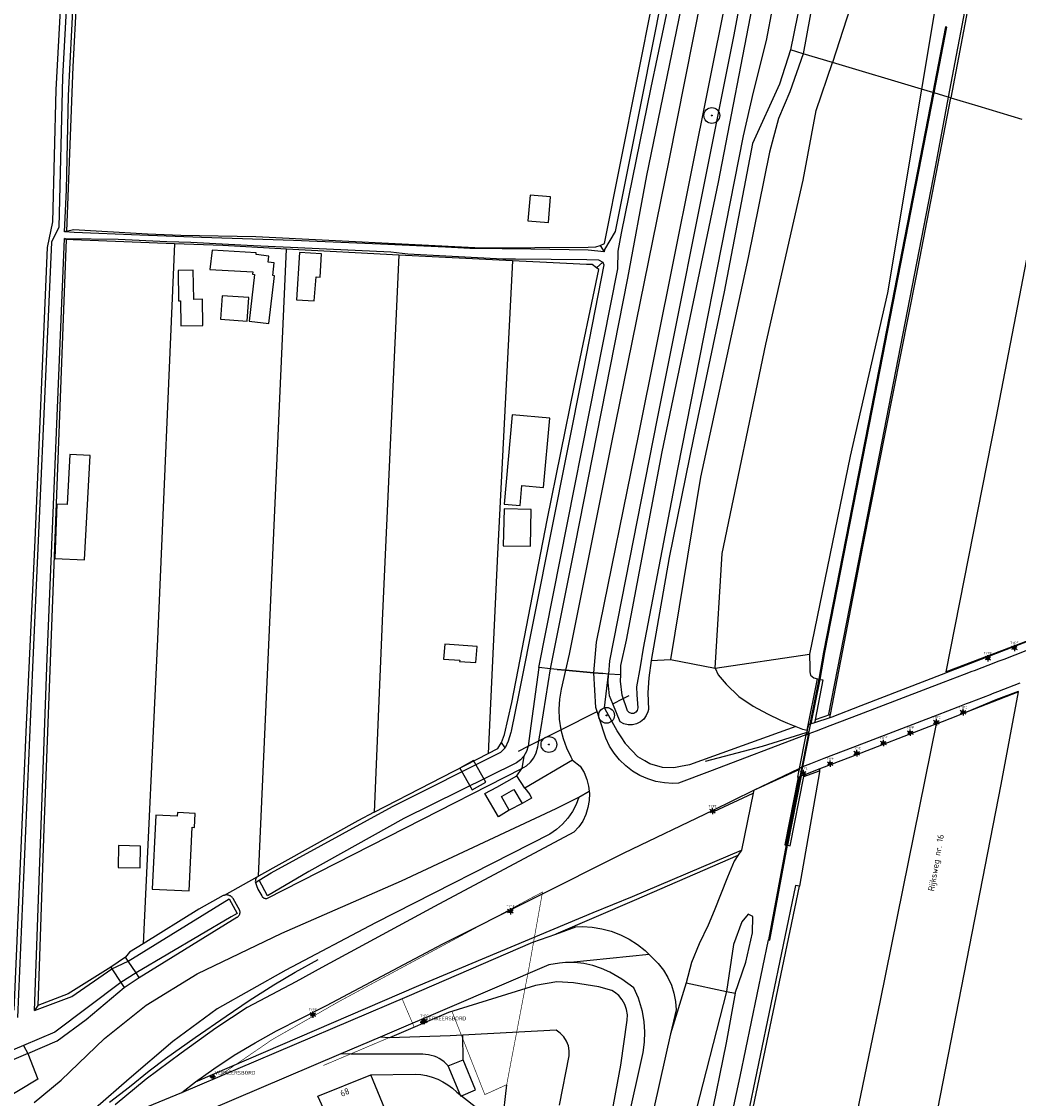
# Model space of a CAD drawing. Header units: metres. Extents: x 102000 to 105000, y 414600 to 420766.
# Tile 188 of 206: x 103741 to 103899, y 419665 to 419836. Entities that reach past the tile are written whole.
import ezdxf
from ezdxf.enums import TextEntityAlignment as Align

# ---------------------------------------------------------------- set-up
doc = ezdxf.new("R2010")
doc.units = ezdxf.units.M
doc.layers.get('0').update_dxf_attribs({"color": 8})
doc.layers.add('00-Ontwerp DKIV', color=8, linetype='Continuous', lineweight=0)
doc.styles.add('MtXpl_NLCS-ISO', font='NLCS-ISO.ttf')
doc.styles.add('NLCS-ISO', font='NLCS-ISO.ttf')

msp = doc.modelspace()

# ---------------------------------------------------------------- hatches: boundary and pattern name
at = {"ltscale": 0.1}
h = msp.add_hatch(color=256, dxfattribs=at)
edge = h.paths.add_edge_path()
edge.add_arc((103850.35, 419820.7), 0.075, 0, 360)
h = msp.add_hatch(color=256, dxfattribs=at)
edge = h.paths.add_edge_path()
edge.add_arc((103833.71, 419725.84), 0.075, 0, 360)
h = msp.add_hatch(color=256, dxfattribs=at)
edge = h.paths.add_edge_path()
edge.add_arc((103824.59, 419721.23), 0.075, 0, 360)

# ---------------------------------------------------------------- linework, layer by layer
at = {"transparency": 33554687}
for p, q in [((103746.65, 419824.74), (103752.55, 419936.89)), ((103750.74, 419883.9), (103747.66, 419826.76)), ((103838.83, 419770.3), (103861.71, 419884.37)), ((103748.61, 419823.84), (103751.63, 419882.65)), ((103751.35, 419866.76), (103749.27, 419828.42)), ((103846.95, 419862.38), (103839.34, 419823.71)), ((103853.2, 419862.07), (103843.54, 419813.57)), ((103851.39, 419810.16), (103861.66, 419863.23)), ((103840.77, 419825.13), (103847.29, 419856.01)), ((103888.39, 419854.11), (103883.55, 419824.88)), ((103892.86, 419850.74), (103887.76, 419823.62)), ((103840.08, 419811.2), (103847.32, 419846.37)), ((103867.91, 419847.17), (103864.81, 419830.48)), ((103833.38, 419800.44), (103841.89, 419843.11)), ((103855.47, 419842.28), (103853.77, 419833.19)), ((103864.83, 419841.1), (103862.8, 419831.09)), ((103873.23, 419840.77), (103869.43, 419829.1)), ((103859.98, 419837.82), (103858.95, 419832.58)), ((103890.96, 419838.18), (103888.15, 419823.51)), ((103887.32, 419834.73), (103885.33, 419824.35)), ((103885.43, 419824.32), (103887.4, 419834.6)), ((103885.51, 419824.29), (103887.51, 419834.69)), ((103887.51, 419834.69), (103887.32, 419834.73)), ((103853.77, 419833.19), (103851.24, 419820.52)), ((103858.95, 419832.58), (103856.9, 419824.37)), ((103862.8, 419831.09), (103861.07, 419825.64)), ((103864.81, 419830.48), (103862.8, 419831.09)), ((103864.81, 419830.48), (103862.71, 419824.45)), ((103869.43, 419829.1), (103864.81, 419830.48)), ((103749.27, 419828.42), (103748.29, 419802.43)), ((103866.85, 419821.51), (103869.43, 419829.1)), ((103883.55, 419824.88), (103869.43, 419829.1)), ((103747.66, 419826.76), (103747.06, 419803.06)), ((103746.11, 419803.9), (103746.65, 419824.74)), ((103836.07, 419802.1), (103840.77, 419825.13)), ((103856.9, 419824.37), (103855.34, 419817.47)), ((103861.07, 419825.64), (103856.8, 419816.28)), ((103862.71, 419824.45), (103860.93, 419820.21)), ((103885.33, 419824.35), (103875.56, 419774.32)), ((103875.75, 419774.27), (103885.51, 419824.29)), ((103883.55, 419824.88), (103878.12, 419792.68)), ((103885.43, 419824.32), (103878.5, 419788.86)), ((103885.33, 419824.35), (103883.55, 419824.88)), ((103885.33, 419824.35), (103885.51, 419824.29)), ((103887.76, 419823.62), (103885.51, 419824.29)), ((103748.27, 419808.96), (103748.61, 419823.84)), ((103839.34, 419823.71), (103835.05, 419802.34)), ((103882.68, 419795.07), (103888.15, 419823.51)), ((103887.76, 419823.62), (103885.73, 419812.8)), ((103888.15, 419823.51), (103887.76, 419823.62)), ((103888.15, 419823.51), (103892.46, 419822.22)), ((103864.83, 419810.47), (103866.85, 419821.51)), ((103892.46, 419822.22), (103895.93, 419821.18)), ((103895.93, 419821.18), (103899.41, 419820.14)), ((103851.24, 419820.52), (103841.7, 419772.79)), ((103860.93, 419820.21), (103859.47, 419814.9)), ((103855.34, 419817.47), (103844.95, 419764.75)), ((103895.33, 419772.86), (103904.15, 419818.72)), ((103856.8, 419816.28), (103852.32, 419792.84)), ((103859.47, 419814.9), (103856.1, 419798.24)), ((103843.54, 419813.57), (103834.48, 419769.01)), ((103885.73, 419812.8), (103876.82, 419766.97)), ((103837.06, 419794.96), (103840.08, 419811.2)), ((103747.99, 419802.31), (103748.27, 419808.96)), ((103842.52, 419767.49), (103851.39, 419810.16)), ((103858.89, 419784.56), (103864.83, 419810.47)), ((103821.61, 419808.1), (103821.25, 419804.05)), ((103824.83, 419807.85), (103821.61, 419808.1)), ((103824.53, 419803.8), (103824.83, 419807.85)), ((103745.27, 419799.85), (103746.11, 419803.9)), ((103821.25, 419804.05), (103824.53, 419803.8)), ((103747.06, 419803.06), (103745.92, 419800.69)), ((103748.29, 419802.43), (103747.99, 419802.31)), ((103749.48, 419802.2), (103747.99, 419802.31)), ((103748.29, 419802.43), (103749.38, 419802.7)), ((103749.38, 419802.7), (103761.11, 419802.01)), ((103759.89, 419801.78), (103749.48, 419802.2)), ((103761.11, 419802.01), (103766.35, 419801.76)), ((103835.05, 419802.34), (103833.38, 419799.49)), ((103835.52, 419799.25), (103836.07, 419802.1)), ((103745.92, 419800.69), (103742.88, 419733.42)), ((103748.24, 419801.1), (103744.71, 419707.93)), ((103745.21, 419734.9), (103747.95, 419801.27)), ((103748.24, 419801.1), (103747.95, 419801.27)), ((103747.95, 419801.27), (103756.47, 419801.13)), ((103749.32, 419801.03), (103748.24, 419801.1)), ((103765.36, 419800.42), (103749.32, 419801.03)), ((103756.47, 419801.13), (103764.16, 419800.77)), ((103769.63, 419801.41), (103759.89, 419801.78)), ((103765.36, 419800.42), (103762.66, 419737.89)), ((103764.16, 419800.77), (103767.95, 419800.65)), ((103773.01, 419800.14), (103765.36, 419800.42)), ((103766.35, 419801.76), (103778.25, 419801.55)), ((103767.95, 419800.65), (103777.86, 419800.17)), ((103784.2, 419800.93), (103769.63, 419801.41)), ((103778.25, 419801.55), (103813.91, 419799.78)), ((103797.93, 419800.34), (103784.2, 419800.93)), ((103808.21, 419799.89), (103797.93, 419800.34)), ((103832.68, 419800.17), (103833.38, 419800.44)), ((103743.35, 419753.54), (103745.27, 419799.85)), ((103771.32, 419799.41), (103770.98, 419796.36)), ((103778.3, 419798.97), (103771.32, 419799.41)), ((103783.09, 419799.57), (103773.01, 419800.14)), ((103777.86, 419800.17), (103784.85, 419799.81)), ((103778.28, 419798.72), (103778.3, 419798.97)), ((103780.31, 419798.48), (103778.28, 419798.72)), ((103778.63, 419700.42), (103783.09, 419799.57)), ((103800.87, 419798.62), (103783.09, 419799.57)), ((103785.13, 419799.03), (103784.66, 419791.53)), ((103784.85, 419799.81), (103799.56, 419799.14)), ((103788.63, 419798.81), (103785.13, 419799.03)), ((103788.39, 419795.16), (103788.63, 419798.81)), ((103800.87, 419798.62), (103798.27, 419742.02)), ((103799.56, 419799.14), (103802.25, 419798.83)), ((103818.83, 419797.73), (103800.87, 419798.62)), ((103802.25, 419798.83), (103817.29, 419798.04)), ((103812.08, 419799.67), (103808.21, 419799.89)), ((103817.22, 419799.61), (103812.08, 419799.67)), ((103813.91, 419799.78), (103830.81, 419799.9)), ((103821.74, 419799.56), (103817.22, 419799.61)), ((103830.82, 419799.38), (103821.74, 419799.56)), ((103830.81, 419799.9), (103832, 419799.91)), ((103833.32, 419799.13), (103830.82, 419799.38)), ((103832, 419799.91), (103832.68, 419800.17)), ((103832.68, 419800.17), (103833.32, 419799.13)), ((103833.38, 419799.49), (103833.32, 419799.13)), ((103835.51, 419796.45), (103835.52, 419799.25)), ((103780.2, 419797.49), (103780.31, 419798.48)), ((103781.13, 419797.39), (103780.2, 419797.49)), ((103780.9, 419795.38), (103781.13, 419797.39)), ((103818.83, 419797.73), (103816.46, 419751.37)), ((103817.29, 419798.04), (103819.3, 419798.06)), ((103824.2, 419797.43), (103818.83, 419797.73)), ((103819.3, 419798.06), (103830.58, 419797.95)), ((103830.54, 419797.16), (103824.2, 419797.43)), ((103833.25, 419797.11), (103829.99, 419780.39)), ((103831.44, 419797.12), (103830.54, 419797.16)), ((103830.58, 419797.95), (103832.42, 419797.89)), ((103832.1, 419796.62), (103831.44, 419797.12)), ((103833.13, 419797.53), (103832.1, 419796.62)), ((103832.42, 419797.89), (103833.13, 419797.53)), ((103833.13, 419797.53), (103833.25, 419797.11)), ((103856.1, 419798.24), (103848.54, 419763.51)), ((103768.34, 419796.24), (103765.93, 419796.2)), ((103765.93, 419796.2), (103766.01, 419791.38)), ((103768.41, 419791.62), (103768.34, 419796.24)), ((103770.98, 419796.36), (103777.73, 419795.96)), ((103778.04, 419795.58), (103777.18, 419788.19)), ((103777.73, 419795.96), (103777.69, 419795.62)), ((103777.69, 419795.62), (103778.04, 419795.58)), ((103780.28, 419787.83), (103781.16, 419795.35)), ((103781.16, 419795.35), (103780.9, 419795.38)), ((103787.45, 419791.4), (103787.76, 419795.21)), ((103787.76, 419795.21), (103788.39, 419795.16)), ((103823.02, 419733.42), (103835.51, 419796.45)), ((103828.62, 419778.01), (103832.48, 419796.34)), ((103832.48, 419796.34), (103832.1, 419796.62)), ((103828.72, 419752.71), (103837.06, 419794.96)), ((103874.32, 419752.8), (103882.68, 419795.07)), ((103772.9, 419792.21), (103772.65, 419788.49)), ((103777.14, 419791.92), (103772.9, 419792.21)), ((103776.88, 419788.2), (103777.14, 419791.92)), ((103852.32, 419792.84), (103847.44, 419769.73)), ((103878.12, 419792.68), (103872.24, 419766.84)), ((103766.01, 419791.38), (103766.31, 419791.39)), ((103766.31, 419791.39), (103766.37, 419787.44)), ((103769.77, 419791.64), (103768.41, 419791.62)), ((103769.83, 419787.49), (103769.77, 419791.64)), ((103784.66, 419791.53), (103787.45, 419791.4)), ((103772.65, 419788.49), (103776.88, 419788.2)), ((103878.5, 419788.86), (103874.73, 419769.59)), ((103766.37, 419787.44), (103769.83, 419787.49)), ((103777.18, 419788.19), (103780.28, 419787.83)), ((103851.98, 419751.45), (103858.89, 419784.56)), ((103829.99, 419780.39), (103819.85, 419729.28)), ((103824.33, 419756.71), (103828.62, 419778.01)), ((103818.8, 419773.39), (103817.51, 419759.23)), ((103824.72, 419772.85), (103818.8, 419773.39)), ((103875.56, 419774.32), (103868.03, 419735.83)), ((103868.21, 419735.77), (103875.75, 419774.27)), ((103823.73, 419761.86), (103824.72, 419772.85)), ((103841.7, 419772.79), (103834.15, 419734.47)), ((103887.43, 419732.73), (103895.33, 419772.86)), ((103832.13, 419737.4), (103838.83, 419770.3)), ((103847.44, 419769.73), (103843.63, 419750.81)), ((103834.48, 419769.01), (103827.8, 419735.49)), ((103874.73, 419769.59), (103871.49, 419753.02)), ((103748.79, 419767.1), (103748.37, 419759.18)), ((103752.02, 419766.92), (103748.79, 419767.1)), ((103751.12, 419750.42), (103752.02, 419766.92)), ((103836.84, 419737.74), (103842.52, 419767.49)), ((103872.24, 419766.84), (103865.82, 419735.52)), ((103876.82, 419766.97), (103868.81, 419726.02)), ((103844.95, 419764.75), (103839.51, 419736.48)), ((103848.54, 419763.51), (103843.8, 419734.68)), ((103820.04, 419759), (103820.33, 419762.17)), ((103820.33, 419762.17), (103823.73, 419761.86)), ((103746.74, 419759.26), (103746.44, 419750.67)), ((103748.37, 419759.18), (103746.74, 419759.26)), ((103817.51, 419758.49), (103817.37, 419752.67)), ((103817.51, 419759.23), (103820.04, 419759)), ((103821.79, 419758.39), (103817.51, 419758.49)), ((103821.66, 419752.57), (103821.79, 419758.39)), ((103818.71, 419727.85), (103824.33, 419756.71)), ((103741.96, 419724.37), (103743.35, 419753.54)), ((103817.37, 419752.67), (103821.66, 419752.57)), ((103824.83, 419733.17), (103828.72, 419752.71)), ((103871.49, 419753.02), (103868.07, 419735.5)), ((103869.11, 419725.95), (103874.32, 419752.8)), ((103816.46, 419751.37), (103814.99, 419719.82)), ((103850.89, 419733.32), (103851.98, 419751.45)), ((103746.44, 419750.67), (103751.12, 419750.42)), ((103843.63, 419750.81), (103840.74, 419734.49)), ((103798.27, 419742.02), (103796.97, 419710.51)), ((103762.66, 419737.89), (103760.4, 419689.72)), ((103831.71, 419732.57), (103832.13, 419737.4)), ((103835.99, 419733.7), (103836.84, 419737.74)), ((103900.33, 419737.62), (103887.43, 419732.73)), ((103900.31, 419737.51), (103896.86, 419736.2)), ((103808.11, 419737.1), (103807.93, 419734.74)), ((103813.22, 419736.71), (103808.11, 419737.1)), ((103813.03, 419734.18), (103813.22, 419736.71)), ((103839.51, 419736.48), (103839.03, 419733.51)), ((103868.03, 419735.83), (103867.28, 419731.56)), ((103867.47, 419731.52), (103868.21, 419735.77)), ((103896.86, 419736.2), (103890.6, 419733.8)), ((103896.58, 419734.74), (103900.07, 419736.08)), ((103743.21, 419679.18), (103745.21, 419734.9)), ((103807.93, 419734.74), (103810.49, 419734.54)), ((103810.49, 419734.54), (103810.47, 419734.38)), ((103810.47, 419734.38), (103813.03, 419734.18)), ((103827.8, 419735.49), (103827.21, 419732.96)), ((103834.15, 419734.47), (103834.04, 419732.36)), ((103840.74, 419734.49), (103840.39, 419731.78)), ((103840.74, 419734.49), (103843.8, 419734.68)), ((103843.8, 419734.68), (103850.89, 419733.32)), ((103850.89, 419733.32), (103865.82, 419735.52)), ((103865.82, 419735.52), (103865.85, 419733.33)), ((103868.07, 419735.5), (103867.42, 419731.83)), ((103891.9, 419732.95), (103895.3, 419734.26)), ((103895.3, 419734.26), (103895.67, 419734.4)), ((103895.67, 419734.4), (103896.58, 419734.74)), ((103742.88, 419733.42), (103740.52, 419678.05)), ((103823.02, 419733.42), (103821.75, 419724.16)), ((103824.83, 419733.17), (103823.02, 419733.42)), ((103823.34, 419723.9), (103824.83, 419733.17)), ((103825.89, 419733.08), (103824.83, 419733.17)), ((103825.89, 419733.08), (103824.83, 419733.17)), ((103825.89, 419733.08), (103827.21, 419732.96)), ((103827.21, 419732.96), (103825.89, 419733.08)), ((103827.21, 419732.96), (103826.52, 419729.97)), ((103831.71, 419732.57), (103827.21, 419732.96)), ((103827.21, 419732.96), (103831.71, 419732.57)), ((103831.71, 419732.57), (103833.13, 419732.44)), ((103831.99, 419727.1), (103831.71, 419732.57)), ((103833.13, 419732.44), (103831.71, 419732.57)), ((103834.04, 419732.36), (103833.13, 419732.44)), ((103834.04, 419732.36), (103833.13, 419732.44)), ((103833.37, 419727.02), (103834.04, 419732.36)), ((103833.96, 419731.02), (103834.04, 419732.36)), ((103835.95, 419732.25), (103834.04, 419732.36)), ((103835.93, 419731.26), (103835.95, 419732.25)), ((103835.95, 419732.25), (103835.99, 419733.7)), ((103839.03, 419733.51), (103838.43, 419730.36)), ((103850.89, 419733.32), (103851.38, 419732.23)), ((103851.38, 419732.23), (103852.6, 419730.79)), ((103865.85, 419733.33), (103865.87, 419732.7)), ((103865.87, 419732.7), (103865.97, 419732.19)), ((103865.97, 419732.19), (103866.51, 419731.78)), ((103887.3, 419732.52), (103873.93, 419727.35)), ((103887.01, 419731.08), (103890.31, 419732.34)), ((103887.4, 419732.56), (103887.3, 419732.52)), ((103890.6, 419733.8), (103887.4, 419732.56)), ((103887.43, 419732.73), (103887.4, 419732.56)), ((103890.31, 419732.34), (103891.52, 419732.8)), ((103891.52, 419732.8), (103891.9, 419732.95)), ((103834.19, 419728.94), (103833.96, 419731.02)), ((103836.16, 419729.05), (103835.93, 419731.26)), ((103840.39, 419731.78), (103840.21, 419729.4)), ((103852.6, 419730.79), (103854.65, 419728.8)), ((103864.62, 419717.43), (103867.42, 419731.83)), ((103865.45, 419723.48), (103867.05, 419731.6)), ((103867.28, 419731.56), (103865.88, 419724.43)), ((103866.09, 419724.5), (103867.47, 419731.52)), ((103866.51, 419731.78), (103867.05, 419731.6)), ((103867.91, 419731.43), (103866.68, 419725.13)), ((103867.05, 419731.6), (103867.28, 419731.56)), ((103867.47, 419731.52), (103867.91, 419731.43)), ((103873.66, 419725.97), (103887.01, 419731.08)), ((103899.1, 419730.92), (103895.57, 419729.56)), ((103819.85, 419729.28), (103818.62, 419723.33)), ((103826.52, 419729.97), (103826.26, 419728.41)), ((103834.7, 419727.68), (103834.19, 419728.94)), ((103837.04, 419726.55), (103836.16, 419729.05)), ((103836.35, 419728.52), (103837.29, 419728.99)), ((103838.43, 419730.36), (103838.51, 419729.07)), ((103838.51, 419729.07), (103838.65, 419727.02)), ((103840.21, 419729.4), (103840.32, 419726.78)), ((103854.65, 419728.8), (103856.89, 419727.27)), ((103890.71, 419726.42), (103898.84, 419729.55)), ((103894.38, 419729.1), (103891.06, 419727.83)), ((103894.68, 419729.22), (103894.38, 419729.1)), ((103895.57, 419729.56), (103894.68, 419729.22)), ((103895.33, 419728.33), (103898.86, 419729.66)), ((103898.84, 419729.55), (103896.09, 419714.89)), ((103898.84, 419729.55), (103898.86, 419729.66)), ((103898.86, 419729.66), (103898.87, 419729.66)), ((103817.57, 419722.79), (103818.71, 419727.85)), ((103826.26, 419728.41), (103826.17, 419726.84)), ((103832.2, 419726.43), (103831.99, 419727.1)), ((103834.7, 419727.68), (103836.35, 419728.52)), ((103835.85, 419724.83), (103834.7, 419727.68)), ((103856.89, 419727.27), (103859.17, 419726.09)), ((103873.93, 419727.35), (103869.33, 419725.56)), ((103889.27, 419727.14), (103885.98, 419725.88)), ((103890.59, 419727.64), (103889.27, 419727.14)), ((103891.06, 419727.83), (103890.59, 419727.64)), ((103890.71, 419726.42), (103895.33, 419728.33)), ((103826.17, 419726.84), (103826.23, 419725.26)), ((103826.49, 419723.55), (103832.2, 419726.43)), ((103832.52, 419725.46), (103832.2, 419726.43)), ((103833.58, 419722.21), (103832.52, 419725.46)), ((103833.75, 419726.32), (103833.37, 419727.02)), ((103835.37, 419723.37), (103833.75, 419726.32)), ((103837.3, 419726.28), (103837.04, 419726.55)), ((103837.64, 419726.14), (103837.3, 419726.28)), ((103838.01, 419726.15), (103837.64, 419726.14)), ((103838.34, 419726.32), (103838.01, 419726.15)), ((103838.57, 419726.61), (103838.34, 419726.32)), ((103838.65, 419727.02), (103838.57, 419726.61)), ((103839.98, 419725.8), (103839.58, 419725.25)), ((103840.24, 419726.42), (103839.98, 419725.8)), ((103840.32, 419726.78), (103840.24, 419726.42)), ((103859.17, 419726.09), (103861.2, 419725.1)), ((103869.02, 419725.46), (103866.58, 419724.66)), ((103869.11, 419725.95), (103866.68, 419725.13)), ((103868.81, 419726.02), (103869.11, 419725.95)), ((103869.02, 419725.46), (103869.08, 419725.78)), ((103869.33, 419725.56), (103869.02, 419725.46)), ((103869.07, 419724.21), (103873.66, 419725.97)), ((103869.08, 419725.78), (103869.11, 419725.95)), ((103885.98, 419725.88), (103872.65, 419720.75)), ((103885.87, 419724.5), (103888.99, 419725.71)), ((103888.99, 419725.71), (103890.71, 419726.42)), ((103739.99, 419679.19), (103741.96, 419724.37)), ((103821.75, 419724.16), (103821.3, 419720.94)), ((103823.01, 419721.8), (103823.34, 419723.9)), ((103826.23, 419725.26), (103826.49, 419723.55)), ((103836.45, 419724.52), (103835.85, 419724.83)), ((103837.11, 419724.35), (103836.45, 419724.52)), ((103837.79, 419724.35), (103837.11, 419724.35)), ((103838.45, 419724.51), (103837.79, 419724.35)), ((103839.06, 419724.81), (103838.45, 419724.51)), ((103839.58, 419725.25), (103839.06, 419724.81)), ((103863.62, 419724.05), (103850.62, 419719.41)), ((103861.2, 419725.1), (103862.32, 419724.58)), ((103862.32, 419724.58), (103863.62, 419724.05)), ((103863.62, 419724.05), (103864.7, 419723.65)), ((103865.63, 419724.35), (103865.45, 419723.48)), ((103865.88, 419724.43), (103865.63, 419724.35)), ((103866.09, 419724.5), (103865.88, 419724.43)), ((103866.58, 419724.66), (103866.09, 419724.5)), ((103866.09, 419724.5), (103866.09, 419724.5)), ((103866.68, 419725.13), (103866.58, 419724.66)), ((103866.94, 419723.4), (103869.07, 419724.21)), ((103872.36, 419719.3), (103885.7, 419724.44)), ((103877.05, 419680.74), (103885.87, 419724.5)), ((103885.7, 419724.44), (103885.87, 419724.5)), ((103817.07, 419721.55), (103817.57, 419722.79)), ((103818.58, 419723.15), (103818.16, 419721.78)), ((103818.62, 419723.33), (103818.58, 419723.15)), ((103823.01, 419721.8), (103824.04, 419722.32)), ((103824.04, 419722.32), (103824.7, 419722.65)), ((103824.7, 419722.65), (103826.49, 419723.55)), ((103826.49, 419723.55), (103826.84, 419722.17)), ((103826.84, 419722.17), (103827.37, 419720.69)), ((103834.17, 419720.99), (103833.58, 419722.21)), ((103836, 419722.42), (103835.37, 419723.37)), ((103836.68, 419721.41), (103836, 419722.42)), ((103865.23, 419722.75), (103849.97, 419716.95)), ((103858.38, 419720.96), (103865.3, 419723.11)), ((103865.23, 419722.75), (103864.18, 419717.42)), ((103864.7, 419723.65), (103865.45, 419723.48)), ((103865.76, 419722.95), (103864.7, 419717.7)), ((103865.32, 419723.04), (103865.23, 419722.75)), ((103865.32, 419722.78), (103865.23, 419722.75)), ((103865.76, 419722.95), (103865.24, 419722.78)), ((103865.3, 419723.11), (103865.64, 419723.21)), ((103865.45, 419723.48), (103865.32, 419723.04)), ((103865.32, 419723.04), (103865.37, 419723.06)), ((103865.37, 419723.06), (103865.32, 419722.78)), ((103865.32, 419722.78), (103865.76, 419722.95)), ((103865.76, 419722.95), (103866.94, 419723.4)), ((103814.99, 419719.82), (103816.49, 419720.59)), ((103816.49, 419720.59), (103817.07, 419721.55)), ((103816.96, 419720), (103817.68, 419720.71)), ((103817.68, 419720.71), (103817.07, 419721.55)), ((103818.16, 419721.78), (103817.68, 419720.71)), ((103819.76, 419720.17), (103821.3, 419720.94)), ((103821.3, 419720.94), (103821.04, 419720.12)), ((103821.3, 419720.94), (103823.01, 419721.8)), ((103822.59, 419719.9), (103822.86, 419720.87)), ((103822.86, 419720.87), (103823.01, 419721.8)), ((103827.37, 419720.69), (103828.05, 419719.26)), ((103834.89, 419719.84), (103834.17, 419720.99)), ((103836.78, 419721.26), (103836.68, 419721.41)), ((103838.65, 419719.27), (103836.78, 419721.26)), ((103849.34, 419718.59), (103858.38, 419720.96)), ((103872.65, 419720.75), (103868.06, 419718.99)), ((103796.97, 419710.51), (103814.99, 419719.82)), ((103799.85, 419711.41), (103816.96, 419720)), ((103812.65, 419718.71), (103810.5, 419717.5)), ((103814.59, 419715.26), (103812.65, 419718.71)), ((103820.1, 419718.81), (103819.46, 419718.32)), ((103820.62, 419719.41), (103820.1, 419718.81)), ((103820.62, 419719.41), (103820.29, 419717.43)), ((103821.04, 419720.12), (103820.62, 419719.41)), ((103828.33, 419718.77), (103820.76, 419714.33)), ((103821.67, 419718.45), (103822.2, 419719.13)), ((103822.2, 419719.13), (103822.59, 419719.9)), ((103828.05, 419719.26), (103828.33, 419718.77)), ((103828.33, 419718.77), (103829.52, 419717.82)), ((103835.75, 419718.79), (103834.89, 419719.84)), ((103836.73, 419717.85), (103835.75, 419718.79)), ((103839.77, 419718.62), (103838.65, 419719.27)), ((103840.53, 419718.17), (103839.77, 419718.62)), ((103850.62, 419719.41), (103846.84, 419718.02)), ((103868.06, 419718.99), (103865.99, 419718.19)), ((103867.78, 419717.54), (103872.36, 419719.3)), ((103819.46, 419718.32), (103801.63, 419709.5)), ((103801.93, 419708.07), (103820.29, 419717.43)), ((103810.5, 419717.5), (103812.43, 419714.05)), ((103819.51, 419716.3), (103820.29, 419717.43)), ((103820.29, 419717.43), (103821.03, 419717.87)), ((103821.03, 419717.87), (103821.67, 419718.45)), ((103829.52, 419717.82), (103830.15, 419716.78)), ((103837.8, 419717.03), (103836.73, 419717.85)), ((103838.97, 419716.34), (103837.8, 419717.03)), ((103842.58, 419717.58), (103840.53, 419718.17)), ((103844.34, 419717.55), (103842.58, 419717.58)), ((103845.4, 419717.75), (103844.34, 419717.55)), ((103849.97, 419716.95), (103845.11, 419715.1)), ((103846.84, 419718.02), (103845.4, 419717.75)), ((103856.99, 419714.02), (103864.18, 419717.42)), ((103856.99, 419714.02), (103864.15, 419717.26)), ((103862.23, 419705.37), (103864.62, 419717.43)), ((103864.08, 419716.91), (103863.9, 419716.04)), ((103864.15, 419717.26), (103864.08, 419716.91)), ((103864.18, 419717.42), (103864.15, 419717.26)), ((103864.7, 419717.7), (103864.18, 419717.42)), ((103867.38, 419716.88), (103864.22, 419698.82)), ((103864.7, 419717.7), (103864.4, 419716.23)), ((103865.99, 419718.19), (103864.7, 419717.7)), ((103864.91, 419716.16), (103867.41, 419717.04)), ((103864.97, 419716.45), (103867.49, 419717.43)), ((103867.41, 419717.04), (103867.38, 419716.88)), ((103867.41, 419717.04), (103867.49, 419717.43)), ((103867.49, 419717.43), (103867.78, 419717.54)), ((103812.43, 419714.05), (103814.59, 419715.26)), ((103816.35, 419714.46), (103819.51, 419716.3)), ((103820.76, 419714.33), (103819.51, 419716.3)), ((103830.15, 419716.78), (103830.58, 419715.72)), ((103830.58, 419715.72), (103830.87, 419714.62)), ((103840.21, 419715.79), (103838.97, 419716.34)), ((103841.51, 419715.39), (103840.21, 419715.79)), ((103842.85, 419715.15), (103841.51, 419715.39)), ((103864, 419716.08), (103861.9, 419705.38)), ((103862.13, 419705.34), (103864.26, 419716.18)), ((103864.47, 419716.26), (103862.32, 419705.3)), ((103862.76, 419705.21), (103864.91, 419716.16)), ((103863.9, 419716.04), (103864, 419716.08)), ((103864, 419716.08), (103864.26, 419716.18)), ((103864.26, 419716.18), (103864.4, 419716.23)), ((103864.4, 419716.23), (103864.47, 419716.26)), ((103864.47, 419716.26), (103864.97, 419716.45)), ((103864.97, 419716.45), (103864.91, 419716.16)), ((103814.45, 419713.5), (103816.35, 419714.46)), ((103816.6, 419709.78), (103814.45, 419713.5)), ((103817.17, 419713.07), (103819.03, 419714.1)), ((103819.03, 419714.1), (103820.34, 419711.89)), ((103820.76, 419714.33), (103821.59, 419713.32)), ((103829.33, 419712.88), (103830.96, 419713.83)), ((103830.87, 419714.62), (103830.96, 419713.83)), ((103830.96, 419713.83), (103830.99, 419713.49)), ((103830.99, 419713.49), (103830.96, 419712.36)), ((103844.2, 419715.06), (103842.85, 419715.15)), ((103845.11, 419715.1), (103844.2, 419715.06)), ((103850.57, 419710.87), (103856.99, 419714.02)), ((103850.69, 419710.61), (103856.89, 419713.53)), ((103856.89, 419713.53), (103855.07, 419704.54)), ((103856.99, 419714.02), (103856.89, 419713.53)), ((103856.99, 419714.02), (103856.99, 419714.02)), ((103896.09, 419714.89), (103885.3, 419659.77)), ((103817.09, 419713.03), (103817.17, 419713.07)), ((103818.31, 419710.82), (103817.09, 419713.03)), ((103820.34, 419711.89), (103818.31, 419710.82)), ((103821.82, 419712.72), (103820.34, 419711.89)), ((103821.59, 419713.32), (103821.82, 419712.72)), ((103825.75, 419711.1), (103829.33, 419712.88)), ((103828.91, 419711.75), (103828.32, 419710.61)), ((103829.33, 419712.88), (103828.91, 419711.75)), ((103830.96, 419712.36), (103830.77, 419711.24)), ((103765.82, 419710.46), (103765.8, 419709.87)), ((103768.66, 419710.33), (103765.82, 419710.46)), ((103768.55, 419708.12), (103768.66, 419710.33)), ((103780.65, 419700.93), (103799.85, 419711.41)), ((103796.97, 419710.51), (103794.37, 419709.16)), ((103801.25, 419699.68), (103825.75, 419711.1)), ((103818.31, 419710.82), (103816.6, 419709.78)), ((103828.32, 419710.61), (103827.6, 419709.56)), ((103830.43, 419710.16), (103829.93, 419709.13)), ((103830.77, 419711.24), (103830.43, 419710.16)), ((103836.51, 419704.11), (103850.57, 419710.87)), ((103850.57, 419710.87), (103850.69, 419710.61)), ((103762.39, 419710.03), (103761.84, 419698.34)), ((103765.8, 419709.87), (103762.39, 419710.03)), ((103794.37, 419709.16), (103778.63, 419700.42)), ((103801.63, 419709.5), (103786.61, 419701.15)), ((103826.75, 419708.61), (103825.79, 419707.77)), ((103827.6, 419709.56), (103826.75, 419708.61)), ((103829.93, 419709.13), (103829.3, 419708.19)), ((103744.71, 419707.93), (103743.74, 419679.95)), ((103767.68, 419698.08), (103768.14, 419708.14)), ((103768.14, 419708.14), (103768.55, 419708.12)), ((103779.98, 419696.89), (103801.93, 419708.07)), ((103824.73, 419707.06), (103797.18, 419693.02)), ((103828.54, 419707.34), (103806.48, 419695.62)), ((103825.79, 419707.77), (103824.73, 419707.06)), ((103829.3, 419708.19), (103828.54, 419707.34)), ((103756.53, 419705.25), (103756.45, 419701.79)), ((103759.99, 419705.17), (103756.53, 419705.25)), ((103759.91, 419701.71), (103759.99, 419705.17)), ((103862.13, 419705.34), (103859.33, 419690.35)), ((103859.51, 419690.31), (103862.32, 419705.3)), ((103861.26, 419700.13), (103862.23, 419705.37)), ((103861.9, 419705.38), (103862.13, 419705.34)), ((103862.32, 419705.3), (103862.76, 419705.21)), ((103807.83, 419689.72), (103836.51, 419704.11)), ((103837.8, 419697.21), (103855.07, 419704.54)), ((103854.45, 419703.66), (103838.07, 419696.55)), ((103854.45, 419703.66), (103853.91, 419702.78)), ((103855.07, 419704.54), (103854.45, 419703.66)), ((103756.45, 419701.79), (103759.91, 419701.71)), ((103853.91, 419702.78), (103852.86, 419700.27)), ((103773.27, 419697.4), (103778.43, 419700.31)), ((103778.19, 419699.86), (103778.17, 419699.76)), ((103778.22, 419699.96), (103778.19, 419699.86)), ((103778.26, 419700.05), (103778.22, 419699.96)), ((103778.31, 419700.14), (103778.26, 419700.05)), ((103778.37, 419700.23), (103778.31, 419700.14)), ((103778.43, 419700.31), (103778.37, 419700.23)), ((103778.43, 419700.31), (103778.63, 419700.42)), ((103778.76, 419699.76), (103780.65, 419700.93)), ((103786.61, 419701.15), (103780.07, 419697.31)), ((103852.86, 419700.27), (103850.74, 419694.93)), ((103859.43, 419690.4), (103861.26, 419700.13)), ((103761.84, 419698.34), (103767.68, 419698.08)), ((103778.16, 419699.66), (103778.15, 419699.55)), ((103778.15, 419699.55), (103778.2, 419699.41)), ((103778.17, 419699.76), (103778.16, 419699.66)), ((103778.2, 419699.41), (103778.76, 419699.76)), ((103778.2, 419699.41), (103778.34, 419698.95)), ((103778.34, 419698.95), (103778.57, 419698.37)), ((103778.57, 419698.37), (103778.85, 419697.81)), ((103780.07, 419697.31), (103778.76, 419699.76)), ((103782.35, 419691.4), (103801.25, 419699.68)), ((103863.6, 419698.95), (103853.59, 419650.81)), ((103856.63, 419662.5), (103864.22, 419698.82)), ((103864.22, 419698.82), (103863.6, 419698.95)), ((103758.05, 419686.97), (103774.01, 419696.82)), ((103773.06, 419697.33), (103769.21, 419695.18)), ((103773.16, 419697.37), (103773.06, 419697.33)), ((103773.27, 419697.4), (103773.16, 419697.37)), ((103773.38, 419697.42), (103773.27, 419697.4)), ((103773.48, 419697.43), (103773.38, 419697.42)), ((103773.59, 419697.44), (103773.48, 419697.43)), ((103773.7, 419697.43), (103773.59, 419697.44)), ((103773.81, 419697.42), (103773.7, 419697.43)), ((103773.92, 419697.39), (103773.81, 419697.42)), ((103774.02, 419697.36), (103773.92, 419697.39)), ((103774.01, 419696.82), (103775.3, 419694.52)), ((103774.12, 419697.32), (103774.02, 419697.36)), ((103774.22, 419697.27), (103774.12, 419697.32)), ((103774.31, 419697.21), (103774.22, 419697.27)), ((103774.4, 419697.14), (103774.31, 419697.21)), ((103774.48, 419697.07), (103774.4, 419697.14)), ((103774.56, 419696.99), (103774.48, 419697.07)), ((103774.62, 419696.9), (103774.56, 419696.99)), ((103775.71, 419694.96), (103774.62, 419696.9)), ((103778.85, 419697.81), (103779.17, 419697.27)), ((103779.17, 419697.27), (103779.21, 419697.21)), ((103779.21, 419697.21), (103779.25, 419697.16)), ((103779.25, 419697.16), (103779.29, 419697.11)), ((103779.29, 419697.11), (103779.35, 419697.06)), ((103779.35, 419697.06), (103779.4, 419697.02)), ((103779.4, 419697.02), (103779.46, 419696.98)), ((103779.46, 419696.98), (103779.52, 419696.95)), ((103779.52, 419696.95), (103779.58, 419696.93)), ((103779.58, 419696.93), (103779.65, 419696.91)), ((103779.65, 419696.91), (103779.71, 419696.89)), ((103779.71, 419696.89), (103779.78, 419696.88)), ((103779.78, 419696.88), (103779.85, 419696.88)), ((103779.85, 419696.88), (103779.92, 419696.88)), ((103779.92, 419696.88), (103779.98, 419696.89)), ((103838.07, 419696.55), (103825.66, 419691.26)), ((103831.6, 419694.65), (103837.8, 419697.21)), ((103769.21, 419695.18), (103760.4, 419689.72)), ((103775.72, 419694.88), (103775.71, 419694.96)), ((103775.73, 419694.79), (103775.72, 419694.88)), ((103775.74, 419694.71), (103775.73, 419694.79)), ((103806.48, 419695.62), (103788.65, 419685.94)), ((103850.74, 419694.93), (103849.79, 419692.68)), ((103774.35, 419693.95), (103759.28, 419685.11)), ((103759.77, 419684.38), (103775.25, 419693.9)), ((103775.3, 419694.52), (103774.35, 419693.95)), ((103775.25, 419693.9), (103775.32, 419693.94)), ((103775.32, 419693.94), (103775.39, 419693.99)), ((103775.39, 419693.99), (103775.45, 419694.04)), ((103775.45, 419694.04), (103775.51, 419694.1)), ((103775.51, 419694.1), (103775.56, 419694.17)), ((103775.56, 419694.17), (103775.6, 419694.24)), ((103775.6, 419694.24), (103775.64, 419694.31)), ((103775.64, 419694.31), (103775.68, 419694.39)), ((103775.68, 419694.39), (103775.7, 419694.47)), ((103775.7, 419694.47), (103775.72, 419694.55)), ((103775.72, 419694.55), (103775.73, 419694.63)), ((103775.73, 419694.63), (103775.74, 419694.71)), ((103797.18, 419693.02), (103782.99, 419685.56)), ((103804, 419683.12), (103831.6, 419694.65)), ((103855.11, 419693.17), (103853.8, 419689.6)), ((103856.08, 419694.42), (103855.11, 419693.17)), ((103856.84, 419694.04), (103856.08, 419694.42)), ((103856.78, 419691.44), (103856.84, 419694.04)), ((103768.94, 419684.94), (103782.35, 419691.4)), ((103825.66, 419691.26), (103828.85, 419692.4)), ((103828.85, 419692.4), (103829.88, 419692.43)), ((103829.88, 419692.43), (103831.43, 419692.34)), ((103831.43, 419692.34), (103832.96, 419692.1)), ((103832.96, 419692.1), (103834.46, 419691.69)), ((103834.46, 419691.69), (103835.91, 419691.14)), ((103849.79, 419692.68), (103848.34, 419689.69)), ((103855.76, 419686.82), (103856.78, 419691.44)), ((103760.4, 419689.72), (103758.23, 419688.37)), ((103789.41, 419679.95), (103807.83, 419689.72)), ((103802.15, 419681.4), (103822.06, 419689.98)), ((103822.06, 419689.98), (103825.66, 419691.26)), ((103835.91, 419691.14), (103837.3, 419690.44)), ((103837.3, 419690.44), (103838.61, 419689.6)), ((103848.34, 419689.69), (103847.12, 419686.76)), ((103854.83, 419668.75), (103859.33, 419690.35)), ((103859.33, 419690.35), (103859.51, 419690.31)), ((103758.23, 419688.37), (103757.64, 419687.59)), ((103840.46, 419688), (103827.99, 419686.74)), ((103838.61, 419689.6), (103839.82, 419688.63)), ((103839.82, 419688.63), (103840, 419688.45)), ((103840, 419688.45), (103840.46, 419688)), ((103840.46, 419688), (103841.89, 419686.58)), ((103853.8, 419689.6), (103852.68, 419682.18)), ((103757.64, 419687.59), (103755.28, 419686.04)), ((103757.64, 419687.59), (103755.28, 419686.04)), ((103757.64, 419687.59), (103755.28, 419686.04)), ((103755.46, 419685.77), (103758.05, 419686.97)), ((103758.05, 419686.97), (103757.64, 419687.59)), ((103758.05, 419686.97), (103757.64, 419687.59)), ((103759.28, 419685.11), (103758.05, 419686.97)), ((103759.28, 419685.11), (103758.05, 419686.97)), ((103784.47, 419685.24), (103788.08, 419687.21)), ((103824.55, 419686.4), (103808.52, 419679.48)), ((103826.25, 419686.65), (103824.55, 419686.4)), ((103827.19, 419686.74), (103826.25, 419686.65)), ((103827.99, 419686.74), (103827.19, 419686.74)), ((103828.65, 419686.75), (103827.99, 419686.74)), ((103830.1, 419686.59), (103828.65, 419686.75)), ((103831.53, 419686.28), (103830.1, 419686.59)), ((103832.91, 419685.81), (103831.53, 419686.28)), ((103841.89, 419686.58), (103842.72, 419685.53)), ((103847.12, 419686.76), (103846.32, 419683.54)), ((103854.03, 419681.89), (103855.76, 419686.82)), ((103755.28, 419686.04), (103748.57, 419681.79)), ((103749.1, 419681.37), (103755.46, 419685.77)), ((103755.28, 419686.04), (103755.46, 419685.77)), ((103755.28, 419686.04), (103755.46, 419685.77)), ((103755.46, 419685.77), (103756.9, 419683.6)), ((103755.46, 419685.77), (103756.9, 419683.6)), ((103759.28, 419685.11), (103756.9, 419683.6)), ((103759.77, 419684.38), (103759.28, 419685.11)), ((103759.77, 419684.38), (103759.28, 419685.11)), ((103760.89, 419680.03), (103768.94, 419684.94)), ((103782.99, 419685.56), (103772.14, 419679.4)), ((103781.07, 419683.24), (103784.47, 419685.24)), ((103788.65, 419685.94), (103784.54, 419683.71)), ((103834.23, 419685.2), (103832.91, 419685.81)), ((103836.13, 419684.12), (103834.23, 419685.2)), ((103842.72, 419685.53), (103843.41, 419684.39)), ((103756.9, 419683.6), (103746.41, 419675.72)), ((103751.39, 419677.74), (103757.42, 419682.82)), ((103756.9, 419683.6), (103757.42, 419682.82)), ((103756.9, 419683.6), (103757.42, 419682.82)), ((103757.42, 419682.82), (103759.77, 419684.38)), ((103757.42, 419682.82), (103759.77, 419684.38)), ((103757.42, 419682.82), (103759.77, 419684.38)), ((103768.68, 419667.87), (103804, 419683.12)), ((103784.54, 419683.71), (103776.84, 419679.62)), ((103777.17, 419680.72), (103781.07, 419683.24)), ((103822.46, 419683.13), (103808.69, 419678.82)), ((103825.85, 419683.72), (103822.46, 419683.13)), ((103828.47, 419683.53), (103825.85, 419683.72)), ((103832.46, 419682.92), (103828.47, 419683.53)), ((103834.54, 419682.32), (103832.46, 419682.92)), ((103838.03, 419682.74), (103836.13, 419684.12)), ((103843.41, 419684.39), (103843.97, 419683.18)), ((103846.32, 419683.54), (103843.82, 419675.45)), ((103843.97, 419683.18), (103844.37, 419681.9)), ((103846.32, 419683.54), (103852.68, 419682.18)), ((103743.21, 419679.18), (103749.1, 419681.37)), ((103748.57, 419681.79), (103743.74, 419679.95)), ((103766.51, 419666.2), (103802.15, 419681.4)), ((103834.97, 419682.07), (103834.54, 419682.32)), ((103835.63, 419681.53), (103834.97, 419682.07)), ((103836.18, 419680.87), (103835.63, 419681.53)), ((103838.74, 419681.13), (103838.03, 419682.74)), ((103838.94, 419680.56), (103838.74, 419681.13)), ((103844.37, 419681.9), (103844.62, 419680.59)), ((103852.68, 419682.18), (103845.38, 419653.82)), ((103854.03, 419681.89), (103852.65, 419674.05)), ((103852.68, 419682.18), (103854.03, 419681.89)), ((103743.74, 419679.95), (103743.21, 419679.18)), ((103754.27, 419674.74), (103760.89, 419680.03)), ((103772.14, 419679.4), (103765.1, 419674.24)), ((103776.84, 419679.62), (103771.89, 419676.36)), ((103773.52, 419678.29), (103777.17, 419680.72)), ((103781.48, 419675.92), (103789.41, 419679.95)), ((103808.52, 419679.48), (103799.03, 419675.44)), ((103836.61, 419680.13), (103836.18, 419680.87)), ((103836.88, 419679.32), (103836.61, 419680.13)), ((103839.37, 419678.99), (103838.94, 419680.56)), ((103844.62, 419680.59), (103844.71, 419679.26)), ((103868.79, 419641.13), (103877.05, 419680.74)), ((103746.82, 419674.35), (103751.39, 419677.74)), ((103768.62, 419674.91), (103773.52, 419678.29)), ((103808.69, 419678.82), (103799.35, 419674.86)), ((103837.01, 419678.47), (103836.88, 419679.32)), ((103836.97, 419677.61), (103837.01, 419678.47)), ((103839.65, 419677.39), (103839.37, 419678.99)), ((103844.71, 419679.26), (103843.82, 419675.45)), ((103771.89, 419676.36), (103766.4, 419672.39)), ((103825.71, 419676.03), (103811.9, 419675.29)), ((103826.39, 419675.57), (103825.71, 419676.03)), ((103835.94, 419670.53), (103836.97, 419677.61)), ((103839.76, 419675.78), (103839.65, 419677.39)), ((103746.41, 419675.72), (103741.49, 419673.64)), ((103742.14, 419672.36), (103746.82, 419674.35)), ((103747.46, 419668.16), (103754.27, 419674.74)), ((103763.94, 419671.55), (103768.62, 419674.91)), ((103778.1, 419674.07), (103781.48, 419675.92)), ((103797.92, 419674.97), (103791.67, 419672.31)), ((103799.03, 419675.44), (103797.92, 419674.97)), ((103799.35, 419674.86), (103797.92, 419674.97)), ((103808.98, 419675.13), (103799.35, 419674.86)), ((103810.99, 419675.24), (103808.98, 419675.13)), ((103811.9, 419675.29), (103810.99, 419675.24)), ((103811.05, 419671.37), (103810.99, 419675.24)), ((103826.94, 419675), (103826.39, 419675.57)), ((103827.38, 419674.32), (103826.94, 419675)), ((103827.67, 419673.57), (103827.38, 419674.32)), ((103839.72, 419674.15), (103839.76, 419675.78)), ((103843.82, 419675.45), (103841.24, 419663.94)), ((103741.49, 419673.64), (103736.63, 419671.58)), ((103741.49, 419673.64), (103742.14, 419672.36)), ((103765.1, 419674.24), (103758.18, 419668.36)), ((103774.8, 419672.08), (103778.1, 419674.07)), ((103827.81, 419672.78), (103827.67, 419673.57)), ((103827.79, 419671.98), (103827.81, 419672.78)), ((103839.51, 419672.54), (103839.72, 419674.15)), ((103852.65, 419674.05), (103845.5, 419639.69)), ((103742.14, 419672.36), (103736.63, 419670.03)), ((103791.67, 419672.31), (103737.94, 419649.45)), ((103742.14, 419672.36), (103743.77, 419668.28)), ((103766.4, 419672.39), (103760.86, 419668.3)), ((103761.37, 419669.63), (103763.94, 419671.55)), ((103771.58, 419669.96), (103774.8, 419672.08)), ((103793.26, 419672.28), (103791.67, 419672.31)), ((103804.63, 419672.24), (103793.26, 419672.28)), ((103805.08, 419672.22), (103804.63, 419672.24)), ((103805.54, 419672.16), (103805.08, 419672.22)), ((103805.98, 419672.07), (103805.54, 419672.16)), ((103806.42, 419671.93), (103805.98, 419672.07)), ((103806.84, 419671.77), (103806.42, 419671.93)), ((103807.25, 419671.56), (103806.84, 419671.77)), ((103807.64, 419671.32), (103807.25, 419671.56)), ((103808.01, 419671.05), (103807.64, 419671.32)), ((103808.35, 419670.75), (103808.01, 419671.05)), ((103808.67, 419670.43), (103811.05, 419671.37)), ((103812.95, 419666.6), (103811.05, 419671.37)), ((103826.24, 419664.2), (103827.79, 419671.98)), ((103835.36, 419654.1), (103839.51, 419672.54)), ((103758.27, 419667.09), (103761.37, 419669.63)), ((103768.68, 419667.87), (103771.58, 419669.96)), ((103808.67, 419670.43), (103808.35, 419670.75)), ((103810.68, 419665.6), (103808.67, 419670.43)), ((103833.94, 419659.64), (103835.94, 419670.53)), ((103743.77, 419668.28), (103714.49, 419650.74)), ((103743.16, 419664.59), (103747.46, 419668.16)), ((103758.18, 419668.36), (103752.87, 419663.73)), ((103760.86, 419668.3), (103755.96, 419664.26)), ((103766.51, 419666.2), (103768.68, 419667.87)), ((103788.06, 419665.6), (103796.4, 419668.97)), ((103796.4, 419668.97), (103803.43, 419669.11)), ((103798.65, 419663.61), (103796.4, 419668.97)), ((103803.43, 419669.11), (103804.34, 419669.03)), ((103804.34, 419669.03), (103805.25, 419668.87)), ((103805.25, 419668.87), (103806.14, 419668.62)), ((103806.14, 419668.62), (103807, 419668.3)), ((103807, 419668.3), (103807.83, 419667.9)), ((103807.83, 419667.9), (103808.62, 419667.42)), ((103848.97, 419641.25), (103854.83, 419668.75)), ((103743.62, 419656.79), (103766.51, 419666.2)), ((103755.08, 419664.65), (103758.27, 419667.09)), ((103808.62, 419667.42), (103809.36, 419666.88)), ((103809.36, 419666.88), (103810.05, 419666.27)), ((103810.05, 419666.27), (103814.15, 419663.01)), ((103810.68, 419665.6), (103812.95, 419666.6)), ((103812.94, 419623.14), (103817.91, 419667.43)), ((103788.91, 419663.68), (103788.06, 419665.6))]:
    msp.add_line(p, q, dxfattribs=at)
at = {"ltscale": 0.1}
for p, q in [((103897.99, 419736.62), (103897.77, 419736.74)), ((103897.99, 419736.36), (103897.77, 419736.24)), ((103898.21, 419736.74), (103898.21, 419737)), ((103898.21, 419736.24), (103898.21, 419735.98)), ((103898.43, 419736.62), (103898.65, 419736.74)), ((103898.43, 419736.36), (103898.65, 419736.24)), ((103893.79, 419734.99), (103893.57, 419735.12)), ((103893.79, 419734.74), (103893.57, 419734.61)), ((103894.01, 419735.12), (103894.01, 419735.37)), ((103894.01, 419734.61), (103894.01, 419734.36)), ((103894.23, 419734.99), (103894.45, 419735.12)), ((103894.23, 419734.74), (103894.45, 419734.61)), ((103889.87, 419726.47), (103889.65, 419726.59)), ((103889.87, 419726.21), (103889.65, 419726.09)), ((103890.09, 419726.59), (103890.09, 419726.85)), ((103890.09, 419726.09), (103890.09, 419725.83)), ((103890.31, 419726.47), (103890.53, 419726.59)), ((103890.31, 419726.21), (103890.53, 419726.09)), ((103885.65, 419724.89), (103885.43, 419725.02)), ((103885.65, 419724.64), (103885.43, 419724.51)), ((103885.87, 419725.02), (103885.87, 419725.27)), ((103885.87, 419724.51), (103885.87, 419724.26)), ((103886.09, 419724.89), (103886.31, 419725.02)), ((103886.09, 419724.64), (103886.31, 419724.51)), ((103877.49, 419721.72), (103877.49, 419721.98)), ((103881.52, 419723.23), (103881.3, 419723.36)), ((103881.52, 419722.98), (103881.3, 419722.85)), ((103881.74, 419723.36), (103881.74, 419723.61)), ((103881.74, 419722.85), (103881.74, 419722.6)), ((103881.96, 419723.23), (103882.18, 419723.36)), ((103881.96, 419722.98), (103882.18, 419722.85)), ((103873.28, 419720.11), (103873.28, 419720.36)), ((103877.27, 419721.6), (103877.05, 419721.72)), ((103877.27, 419721.34), (103877.05, 419721.22)), ((103877.49, 419721.22), (103877.49, 419720.96)), ((103877.71, 419721.6), (103877.93, 419721.72)), ((103877.71, 419721.34), (103877.93, 419721.22)), ((103869.08, 419718.45), (103869.08, 419718.7)), ((103873.06, 419719.98), (103872.84, 419720.11)), ((103873.06, 419719.73), (103872.84, 419719.6)), ((103873.28, 419719.6), (103873.28, 419719.35)), ((103873.5, 419719.98), (103873.72, 419720.11)), ((103873.5, 419719.73), (103873.72, 419719.6)), ((103864.62, 419716.83), (103864.4, 419716.95)), ((103864.84, 419716.95), (103864.84, 419717.21)), ((103865.06, 419716.83), (103865.28, 419716.95)), ((103868.86, 419718.32), (103868.64, 419718.45)), ((103868.86, 419718.07), (103868.64, 419717.94)), ((103869.08, 419717.94), (103869.08, 419717.69)), ((103869.3, 419718.32), (103869.52, 419718.45)), ((103869.3, 419718.07), (103869.52, 419717.94)), ((103864.62, 419716.57), (103864.4, 419716.45)), ((103864.84, 419716.45), (103864.84, 419716.19)), ((103865.06, 419716.57), (103865.28, 419716.45)), ((103850.25, 419710.82), (103850.03, 419710.95)), ((103850.25, 419710.57), (103850.03, 419710.44)), ((103850.47, 419710.95), (103850.47, 419711.2)), ((103850.47, 419710.44), (103850.47, 419710.19)), ((103850.69, 419710.82), (103850.91, 419710.95)), ((103850.69, 419710.57), (103850.91, 419710.44)), ((103818.28, 419694.99), (103818.06, 419695.12)), ((103818.28, 419694.74), (103818.06, 419694.61)), ((103818.5, 419695.12), (103818.5, 419695.37)), ((103818.72, 419694.99), (103818.94, 419695.12)), ((103818.72, 419694.74), (103818.94, 419694.61)), ((103818.5, 419694.61), (103818.5, 419694.36)), ((103787.02, 419678.64), (103786.8, 419678.77)), ((103787.02, 419678.39), (103786.8, 419678.26)), ((103787.24, 419678.77), (103787.24, 419679.02)), ((103787.24, 419678.26), (103787.24, 419678.01)), ((103787.46, 419678.64), (103787.68, 419678.77)), ((103787.46, 419678.39), (103787.68, 419678.26)), ((103804.66, 419677.65), (103804.44, 419677.78)), ((103804.88, 419677.78), (103804.88, 419678.03)), ((103805.1, 419677.65), (103805.32, 419677.78)), ((103804.66, 419677.4), (103804.44, 419677.28)), ((103804.88, 419677.28), (103804.88, 419677.02)), ((103805.1, 419677.4), (103805.32, 419677.28))]:
    msp.add_line(p, q, dxfattribs=at)
for p, q in [((103897.98, 419736.59), (103898.44, 419736.59)), ((103897.98, 419736.39), (103898.44, 419736.39)), ((103893.78, 419734.96), (103894.24, 419734.96)), ((103893.78, 419734.76), (103894.24, 419734.76)), ((103889.86, 419726.44), (103890.33, 419726.44)), ((103889.86, 419726.24), (103890.33, 419726.24)), ((103885.63, 419724.86), (103886.1, 419724.86)), ((103885.63, 419724.66), (103886.1, 419724.66)), ((103881.51, 419723.21), (103881.97, 419723.21)), ((103881.51, 419723.01), (103881.97, 419723.01)), ((103877.26, 419721.57), (103877.72, 419721.57)), ((103877.26, 419721.37), (103877.72, 419721.37)), ((103873.04, 419719.95), (103873.51, 419719.95)), ((103873.04, 419719.75), (103873.51, 419719.75)), ((103868.85, 419718.29), (103869.32, 419718.29)), ((103868.85, 419718.09), (103869.32, 419718.09)), ((103864.61, 419716.8), (103865.07, 419716.8)), ((103864.61, 419716.6), (103865.07, 419716.6)), ((103850.24, 419710.79), (103850.7, 419710.79)), ((103850.24, 419710.59), (103850.7, 419710.59)), ((103818.27, 419694.96), (103818.73, 419694.96)), ((103818.27, 419694.76), (103818.73, 419694.76)), ((103787.01, 419678.61), (103787.47, 419678.61)), ((103787.01, 419678.41), (103787.47, 419678.41)), ((103804.24, 419677.31), (103805.13, 419677.31)), ((103804.64, 419677.63), (103805.11, 419677.63)), ((103804.64, 419677.43), (103805.11, 419677.43)), ((103770.93, 419668.72), (103771.83, 419668.72))]:
    msp.add_line(p, q)
for centre, radius in [((103850.35, 419820.7), 1.25), ((103850.35, 419820.7), 0.0225), ((103833.71, 419725.84), 1.25), ((103833.71, 419725.84), 0.0225), ((103824.59, 419721.23), 1.25), ((103824.59, 419721.23), 0.0225), ((103804.68, 419677.31), 0.3), ((103804.68, 419677.31), 0.112), ((103771.38, 419668.72), 0.3), ((103771.38, 419668.72), 0.112)]:
    msp.add_circle(centre, radius)
for centre, radius in [((103850.35, 419820.7), 0.075), ((103898.21, 419736.49), 0.253), ((103894.01, 419734.86), 0.253), ((103833.71, 419725.84), 0.075), ((103890.09, 419726.34), 0.253), ((103885.87, 419724.76), 0.253), ((103881.74, 419723.11), 0.253), ((103824.59, 419721.23), 0.075), ((103877.49, 419721.47), 0.253), ((103873.28, 419719.85), 0.253), ((103864.84, 419716.7), 0.253), ((103869.08, 419718.19), 0.253), ((103850.47, 419710.69), 0.253), ((103818.5, 419694.86), 0.253), ((103787.24, 419678.51), 0.253), ((103804.88, 419677.53), 0.253)]:
    msp.add_circle(centre, radius, dxfattribs=at)
at = {"layer": '00-Ontwerp DKIV', "transparency": 33554687, "const_width": 0.1}
msp.add_lwpolyline([(103814.45, 419665.86), (103809.24, 419679.06), (103803.27, 419676.54), (103802.43, 419678.51), (103801.35, 419681.06), (103790.11, 419676.26), (103784.33, 419673.8), (103772.56, 419668.78), (103772.95, 419669.17), (103780.81, 419674.56), (103791.56, 419680.68), (103821.75, 419696.93), (103823.57, 419697.88), (103821.44, 419685.93), (103820.5, 419681.04), (103819.57, 419676.15), (103818.63, 419671.25), (103817.91, 419667.43), (103814.45, 419665.86)], close=True, dxfattribs=at)
msp.add_lwpolyline([(103790.11, 419676.26), (103801.35, 419681.06), (103802.43, 419678.51), (103803.27, 419676.54), (103799.95, 419675.14), (103792.07, 419671.8), (103788.92, 419670.47)], dxfattribs=at)

# ---------------------------------------------------------------- texts
at = {"transparency": 33554687, "style": 'MtXpl_NLCS-ISO'}
for s, rotation, p in [('Rijksweg nr. 16', 80.0949, (103885.52, 419697.97)), ('68', 22.0016, (103791.82, 419665.5))]:
    msp.add_text(s, height=1, rotation=rotation, dxfattribs=at).set_placement(p)
at = {"style": 'NLCS-ISO'}
for p in [(103898.21, 419737), (103894.01, 419735.37), (103890.09, 419726.85), (103885.87, 419725.27), (103881.74, 419723.61), (103877.49, 419721.98), (103873.28, 419720.36), (103869.08, 419718.7), (103864.84, 419717.21), (103850.47, 419711.2), (103818.5, 419695.37), (103787.24, 419679.02), (103804.88, 419678.03)]:
    msp.add_attdef('TYPE', text='', height=0.36, dxfattribs=at).set_placement(p, align=Align.BOTTOM_CENTER)
for p in [(103804.99, 419677.61), (103771.68, 419669.02)]:
    msp.add_attdef('VERKEERSBORD', p, 'B09', height=0.6, dxfattribs=at)

doc.saveas('drawing.dxf')
